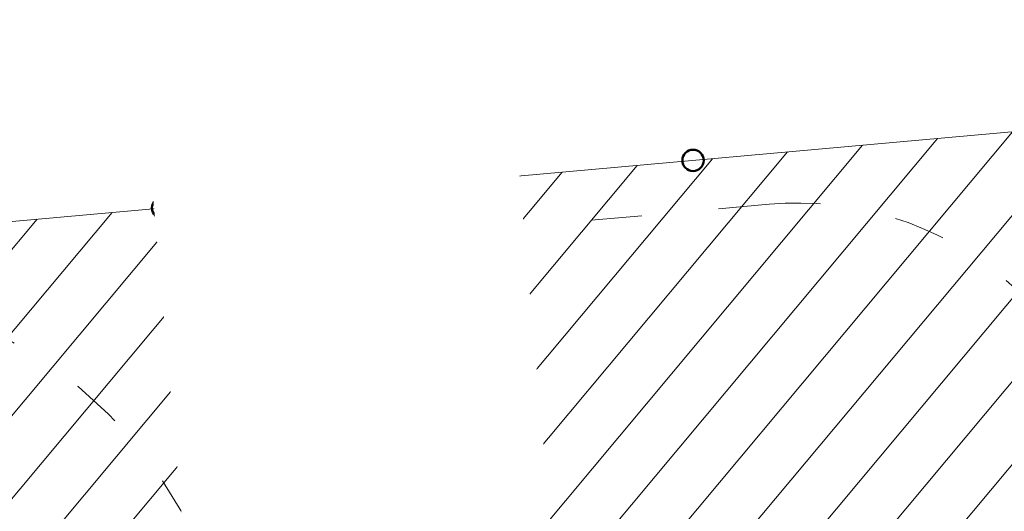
# Model space of a CAD drawing. Header units: feet. Extents: x 7492985 to 7493694, y 5986539 to 5988015.
# Tile 25 of 32: x 7493217.73 to 7493222.35, y 5986662.97 to 5986665.28. Entities that reach past the tile are written whole.
import ezdxf

# ---------------------------------------------------------------- set-up
doc = ezdxf.new("R2010")
doc.units = ezdxf.units.FT
doc.header["$MEASUREMENT"] = 0
doc.linetypes.add('ACAD_ISO03W100', pattern=[30, 12, -18])
for name, color, linetype, lineweight in [('_budynek', 7, 'CONTINUOUS', 50), ('_k_kreskowanie', 250, 'CONTINUOUS', 5), ('_k_widok', 7, 'CONTINUOUS', 18), ('_k_wymiar', 7, 'CONTINUOUS', 13), ('_k_ściany', 7, 'CONTINUOUS', 35)]:
    doc.layers.add(name, color=color, linetype=linetype, lineweight=lineweight)
doc.layers.add('_k_niewidoczna', color=72, linetype='CONTINUOUS', lineweight=9, plot=False)
doc.styles.add('GENERATED_STYLE_1', font='MS Gothic.ttf')

# ---------------------------------------------------------------- blocks, each defined once
blk = doc.blocks.new('3009EPZ')
at = {"layer": '_k_widok', "linetype": 'ACAD_ISO03W100', "ltscale": 0.02}
blk.add_circle((-2.000624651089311, 0), 2.000624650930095, dxfattribs=at)
blk = doc.blocks.new('42221')
at = {"layer": '_k_widok', "linetype": 'ACAD_ISO03W100', "ltscale": 0.02}
blk.add_lwpolyline([(-3.063016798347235, -1.5, -0.2389539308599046), (-4.27277959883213, -0.886833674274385), (-4.626033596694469, -0.886833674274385, -0.4142135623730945), (-6.126033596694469, 0.613166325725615), (-6.126033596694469, 1.753366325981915, -0.414213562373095), (-4.626033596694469, 3.253366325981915), (-3.063016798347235, 3.253366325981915, -0.2389539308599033), (-1.853253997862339, 2.6402000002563), (-1.5, 2.6402000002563, -0.4142135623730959), (0, 1.1402000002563), (0, 0, -0.4142135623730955), (-1.5, -1.5)], format="xyb", close=True, dxfattribs=at)
at = {"layer": '_k_niewidoczna', "color": 1, "lineweight": 20, "insert": (-3.506689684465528, -0.1368494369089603), "char_height": 0.24, "width": 11.63444291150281, "attachment_point": 1, "line_spacing_factor": 1.55, "style": 'GENERATED_STYLE_1', "bg_fill": 2}
blk.add_mtext('\\A1;{\\f@MS Gothic|b0|i0|c238|p49;\\C256;\\P\\pi-0.24,l0.24,t0.24,1.2;^I^I42221\\P\\pi-0.96,l0.96,t0.96,1.2;^I}', dxfattribs=at)
blk = doc.blocks.new('PZ')
at = {"layer": '_k_kreskowanie'}
h = blk.add_hatch(dxfattribs=at)
h.set_pattern_fill('ANSI31', color=30, scale=2)
h.set_pattern_definition([(44.99999999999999, (0, 9.999999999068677), (-0.1767766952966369, 0.1767766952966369), [])])
h.paths.add_polyline_path([(0, 0), (-10.00000000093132, -9.313225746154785e-10), (-10, -8), (0, -8.000000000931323)])
at = {"layer": '_budynek'}
blk.add_circle((-5, -9.313225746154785e-10), 0.05, dxfattribs=at)
at = {"layer": '_k_widok', "linetype": 'ByBlock'}
blk.add_lwpolyline([(-10.00000000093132, -9.313225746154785e-10), (0, 0), (0, -8.000000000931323), (-10, -8)], close=True, dxfattribs=at)
at = {"layer": '_k_wymiar'}
blk.add_blockref('3009EPZ', (-4.874138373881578, -2.223998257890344), dxfattribs=at)
at = {"layer": '_k_wymiar', "xscale": -1, "rotation": 270}
blk.add_blockref('42221', (-3.302318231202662, -0.2372885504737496), dxfattribs=at)
at = {"layer": '_budynek'}
blk.add_circle((-2.500000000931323, -9.313225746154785e-10), 0.05, dxfattribs=at)
blk = doc.blocks.new('dz_89')
at = {"layer": '_k_widok', "rotation": 2.995343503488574}
blk.add_blockref('PZ', (62.81248085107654, 35.40524195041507), dxfattribs=at)

msp = doc.modelspace()

# ---------------------------------------------------------------- block references
at = {"layer": '_k_ściany', "rotation": 2.126854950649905}
msp.add_blockref('dz_89', (7493161.928738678, 5986627.126837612), dxfattribs=at)

doc.saveas('drawing.dxf')
